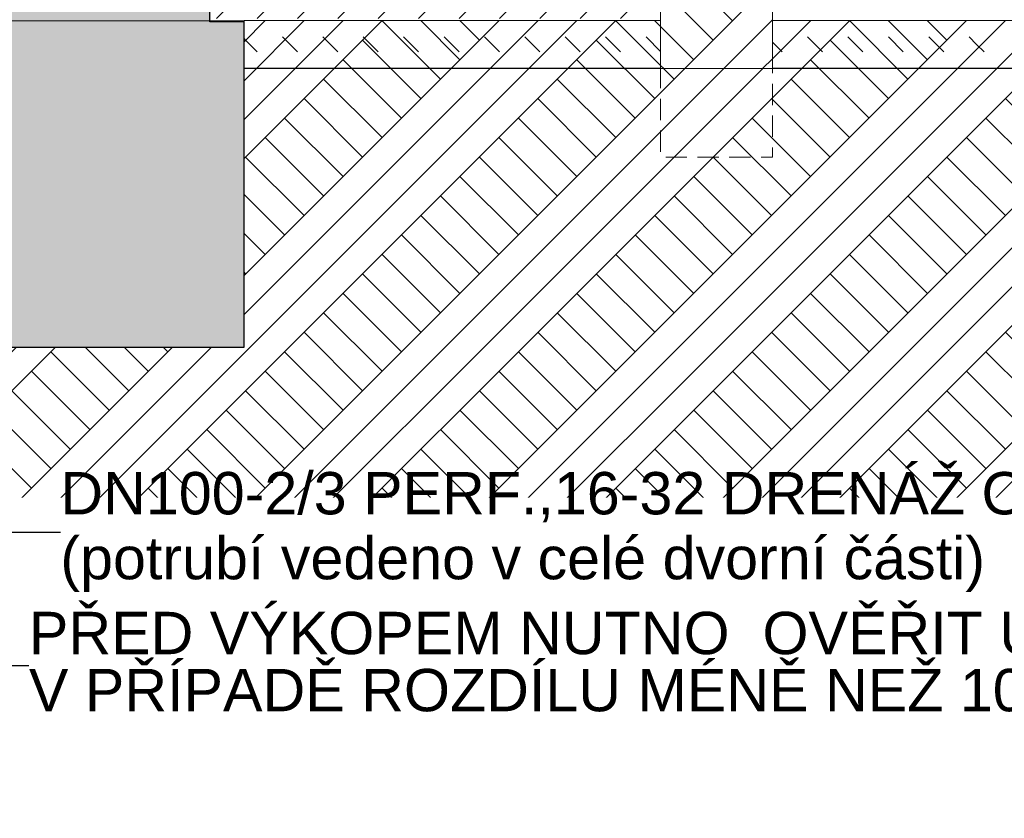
# Model space of a CAD drawing. Header units: millimetres. Extents: x -36478 to 31050, y -14815 to 11827.
# Tile 31 of 256: x -9358 to -7035, y -2112 to -227. Entities that reach past the tile are written whole.
import ezdxf

# ---------------------------------------------------------------- set-up
doc = ezdxf.new("R2010")
doc.units = ezdxf.units.MM
doc.header["$MEASUREMENT"] = 0
doc.linetypes.add('Wipeout_Contour', pattern=[1000, 0, -1000])
doc.linetypes.add('čárkovaná 3', pattern=[75, 50, -25])
for name, color, linetype in [('3D prvky model', 7, 'Continuous'), ('Konstrukce - nosné', 7, 'Continuous'), ('Kresby a obrázky', 7, 'Continuous'), ('Nové_Anotace - SP', 7, 'Continuous'), ('Nové_Výplně – Řezové', 7, 'Continuous'), ('Situace - terén', 7, 'Continuous'), ('Výplně - Povrchové', 7, 'Continuous'), ('Výplně – Řezové', 7, 'Continuous')]:
    doc.layers.add(name, color=color, linetype=linetype)
doc.styles.add('GENEROVANÝ_STYL_1', font='txt')
doc.dimstyles.new('GENEROVANÝ_STYL__7', dxfattribs={"dimtxt": 0.18, "dimasz": 91.2, "dimexe": 0.18, "dimexo": 0.0625, "dimgap": 0, "dimtad": 0, "dimtih": 1, "dimtoh": 1, "dimdec": 4, "dimzin": 0, "dimdsep": 46, "dimcen": 0.09, "dimadec": 0, "dimazin": 0, "dimtfac": 1, "dimtdec": 4, "dimtmove": 0, "dimatfit": 3, "dimldrblk": 'ARROWHEAD_11', "dimfxl": 1, "dimtolj": 1, "dimtzin": 0, "dimarcsym": 0})
pattern_1 = [(45, (0, 0), (-137.886, 137.886), []), (45, (-45.96, 45.96), (-275.772, 275.772), []), (45, (-91.92, 91.92), (-275.772, 275.772), []), (135, (-137.886, 137.886), (45.96194, 45.96194), [195, -195])]

# ---------------------------------------------------------------- blocks, each defined once
blk = doc.blocks.new('*X6261')
at = {"layer": 'Nové_Výplně – Řezové', "color": 21, "linetype": 'Continuous', "lineweight": 20, "true_color": 0xffaaaa}
for p, q in [((-8892.9, -224.3), (-8861.3, -192.7)), ((-8797.6, -224.3), (-8766, -192.7)), ((-8702.3, -224.3), (-8670.7, -192.7)), ((-8607, -224.3), (-8575.4, -192.7)), ((-8511.7, -224.3), (-8480.1, -192.7)), ((-8416.4, -224.3), (-8384.8, -192.7)), ((-8321.1, -224.3), (-8289.5, -192.7)), ((-8225.8, -224.3), (-8194.2, -192.7)), ((-8130.5, -224.3), (-8098.9, -192.7)), ((-8035.2, -224.3), (-8003.6, -192.7)), ((-7939.9, -224.3), (-7908.3, -192.7)), ((-7844.6, -224.3), (-7813, -192.7)), ((-8797.6, -303.2), (-8828.2, -272.6)), ((-8702.3, -303.2), (-8737.6, -267.9)), ((-8607, -303.2), (-8642.3, -267.9)), ((-8529.3, -285.6), (-8547, -267.9)), ((-8416.4, -303.2), (-8451.7, -267.9)), ((-8321.1, -303.2), (-8356.4, -267.9)), ((-8225.8, -303.2), (-8261.1, -267.9)), ((-8130.5, -303.2), (-8165.8, -267.9)), ((-8052.8, -285.6), (-8070.5, -267.9)), ((-7939.9, -303.2), (-7975.2, -267.9)), ((-7844.6, -303.2), (-7879.9, -267.9)), ((-8511.7, -303.2), (-8529.3, -285.6)), ((-8035.2, -303.2), (-8052.8, -285.6))]:
    blk.add_line(p, q, dxfattribs=at)
blk = doc.blocks.new('výplň_3129_1', base_point=(0, 0))
at = {"layer": 'Nové_Výplně – Řezové', "color": 1, "linetype": 'Continuous', "lineweight": 25, "flags": 128}
blk.add_lwpolyline([(-8909.2, -192.7), (-7805.8, -192.7), (-7805.8, -342.7), (-8828.2, -342.7), (-8828.2, -232), (-8909.2, -232)], close=True, dxfattribs=at)
at = {"layer": 'Nové_Výplně – Řezové', "color": 21, "linetype": 'Continuous', "lineweight": 20, "true_color": 0xffaaaa}
blk.add_blockref('*X6261', (0, 0), dxfattribs=at)
blk = doc.blocks.new('*X6263')
at = {"layer": 'Nové_Výplně – Řezové', "color": 21, "linetype": 'Continuous', "lineweight": 20, "true_color": 0xffaaaa}
for p, q in [((-7749.3, -303.2), (-7784.6, -267.9)), ((-7654, -303.2), (-7689.3, -267.9)), ((-7576.3, -285.6), (-7594, -267.9)), ((-7463.4, -303.2), (-7498.7, -267.9)), ((-7368.1, -303.2), (-7403.4, -267.9)), ((-7272.8, -303.2), (-7308.1, -267.9)), ((-7177.5, -303.2), (-7212.8, -267.9)), ((-7099.8, -285.6), (-7117.5, -267.9)), ((-7558.7, -303.2), (-7576.3, -285.6)), ((-7082.2, -303.2), (-7099.8, -285.6))]:
    blk.add_line(p, q, dxfattribs=at)
blk = doc.blocks.new('výplň_3130_1', base_point=(0, 0))
at = {"layer": 'Nové_Výplně – Řezové', "color": 1, "linetype": 'Continuous', "lineweight": 25, "flags": 128}
blk.add_lwpolyline([(-7805.8, -192.7), (-1010.1, -192.7), (-1010.1, -342.7), (-7805.8, -342.7), (-7805.8, -232)], close=True, dxfattribs=at)
at = {"layer": 'Nové_Výplně – Řezové', "color": 21, "linetype": 'Continuous', "lineweight": 20, "true_color": 0xffaaaa}
blk.add_blockref('*X6263', (0, 0), dxfattribs=at)
blk = doc.blocks.new('ARROWHEAD_11')
at = {"color": 0, "linetype": 'Continuous', "lineweight": 0}
blk.add_line((0, 0), (-1, 0), dxfattribs=at)
at = {"color": 0, "linetype": 'Continuous', "lineweight": 0, "const_width": 0.25, "flags": 128}
blk.add_lwpolyline([(-0.125, 0, 1), (0.125, 0, 1)], format="xyb", close=True, dxfattribs=at)

msp = doc.modelspace()

# ---------------------------------------------------------------- wipeouts: each hides what was drawn before it
at = {"color": 254, "linetype": 'Wipeout_Contour', "lineweight": 0, "ltscale": 79589.593724}
msp.add_wipeout([(-8797.9, -1065), (-8772.2, -1065), (-8772.2, -1000), (-8775.2, -1000), (-8775.3, -1000), (-8775.3, -1035), (-8794.8, -1035), (-8794.8, -1000), (-8797.9, -1000)], dxfattribs=at).dxf.layer = 'Výplně - Povrchové'

# ---------------------------------------------------------------- next in the draw order: wipeouts: each hides what was drawn before it
at = {"color": 254, "linetype": 'Wipeout_Contour', "lineweight": 0, "ltscale": 35443.093485}
msp.add_wipeout([(-8802.8, -1000), (-8802.8, -1065), (-8797.9, -1065), (-8797.9, -1000)], dxfattribs=at).dxf.layer = 'Výplně - Povrchové'

# ---------------------------------------------------------------- next in the draw order: wipeouts: each hides what was drawn before it
at = {"color": 254, "linetype": 'Wipeout_Contour', "lineweight": 0, "ltscale": 53048.379223}
msp.add_wipeout([(-8794.8, -1034), (-8794.8, -1035), (-8775.3, -1035), (-8775.3, -1000), (-8775.4, -1000), (-8775.4, -1034)], dxfattribs=at).dxf.layer = 'Výplně - Povrchové'
at = {"color": 254, "linetype": 'Wipeout_Contour', "lineweight": 0, "ltscale": 35362.743833}
msp.add_wipeout([(-8790, -1067), (-8791.3, -1072.3), (-8761.5, -1072.3), (-8760.2, -1067)], dxfattribs=at).dxf.layer = 'Výplně - Povrchové'

# ---------------------------------------------------------------- next in the draw order: wipeouts: each hides what was drawn before it
at = {"color": 254, "linetype": 'Wipeout_Contour', "lineweight": 0, "ltscale": 44224.115192}
msp.add_wipeout([(-8794.7, -1034), (-8775.4, -1034), (-8775.4, -1000), (-8793, -1000), (-8794.7, -1000)], dxfattribs=at).dxf.layer = 'Výplně - Povrchové'
at = {"color": 254, "linetype": 'Wipeout_Contour', "lineweight": 0, "ltscale": 35370.793222}
msp.add_wipeout([(-8791.3, -1072.3), (-8791.9, -1085), (-8762, -1085), (-8761.5, -1072.3)], dxfattribs=at).dxf.layer = 'Výplně - Povrchové'

# ---------------------------------------------------------------- next in the draw order: wipeouts: each hides what was drawn before it
at = {"color": 254, "linetype": 'Wipeout_Contour', "lineweight": 0, "ltscale": 35413.428581}
msp.add_wipeout([(-8794.7, -1000), (-8794.8, -1000), (-8794.8, -1034), (-8794.7, -1034)], dxfattribs=at).dxf.layer = 'Výplně - Povrchové'
at = {"color": 254, "linetype": 'Wipeout_Contour', "lineweight": 0, "ltscale": 35377.039737}
msp.add_wipeout([(-8791.9, -1085), (-8791.3, -1097.7), (-8761.5, -1097.7), (-8762, -1085)], dxfattribs=at).dxf.layer = 'Výplně - Povrchové'

# ---------------------------------------------------------------- next in the draw order: wipeouts: each hides what was drawn before it
at = {"color": 254, "linetype": 'Wipeout_Contour', "lineweight": 0, "ltscale": 35377.825544}
msp.add_wipeout([(-8791.3, -1097.7), (-8790, -1103), (-8760.2, -1103), (-8761.5, -1097.7)], dxfattribs=at).dxf.layer = 'Výplně - Povrchové'

# ---------------------------------------------------------------- next in the draw order: wipeouts: each hides what was drawn before it
at = {"color": 254, "linetype": 'Wipeout_Contour', "lineweight": 0, "ltscale": 35311.025329}
msp.add_wipeout([(-8758.6, -1085), (-8761.7, -1085), (-8761.3, -1095.6), (-8759.1, -1095.6)], dxfattribs=at).dxf.layer = 'Výplně - Povrchové'

# ---------------------------------------------------------------- next in the draw order: wipeouts: each hides what was drawn before it
at = {"color": 254, "linetype": 'Wipeout_Contour', "lineweight": 0, "ltscale": 26476.938577}
msp.add_wipeout([(-8761.3, -1074.4), (-8759.1, -1074.4), (-8760.2, -1070)], dxfattribs=at).dxf.layer = 'Výplně - Povrchové'
at = {"color": 254, "linetype": 'Wipeout_Contour', "lineweight": 0, "ltscale": 26485.718082}
msp.add_wipeout([(-8761.3, -1095.6), (-8760.2, -1100), (-8759.1, -1095.6)], dxfattribs=at).dxf.layer = 'Výplně - Povrchové'

# ---------------------------------------------------------------- next in the draw order: wipeouts: each hides what was drawn before it
at = {"color": 254, "linetype": 'Wipeout_Contour', "lineweight": 0, "ltscale": 35305.81041}
msp.add_wipeout([(-8761.3, -1074.4), (-8761.7, -1085), (-8758.6, -1085), (-8759.1, -1074.4)], dxfattribs=at).dxf.layer = 'Výplně - Povrchové'

# ---------------------------------------------------------------- next in the draw order: wipeouts: each hides what was drawn before it
at = {"color": 254, "linetype": 'Wipeout_Contour', "lineweight": 0, "ltscale": 133121.603671}
msp.add_wipeout([(-8802.8, -1000), (-8810.5, -1000), (-8810.5, -2100), (-8769.5, -2100), (-8769.5, -1103), (-8790, -1103), (-8791.3, -1097.7), (-8791.9, -1085), (-8791.3, -1072.3), (-8790, -1067), (-8769.5, -1067), (-8769.5, -1000), (-8772.2, -1000), (-8772.2, -1065), (-8802.8, -1065)], dxfattribs=at).dxf.layer = 'Výplně - Povrchové'

# ---------------------------------------------------------------- next in the draw order: linework, layer by layer
at = {"layer": 'Konstrukce - nosné', "color": 254, "linetype": 'Continuous', "lineweight": 13}
for p, q in [((-8797.9, -1000), (-8797.9, -1065)), ((-8794.8, -1000), (-8794.8, -1035)), ((-8794.7, -1034), (-8794.7, -1000)), ((-8775.4, -1034), (-8775.4, -1000)), ((-8775.3, -1035), (-8775.3, -1000)), ((-8772.2, -1065), (-8772.2, -1000)), ((-8769.5, -1067), (-8769.5, -1000)), ((-8794.8, -1034), (-8794.7, -1034)), ((-8794.8, -1035), (-8775.3, -1035)), ((-8794.7, -1034), (-8775.4, -1034)), ((-8797.9, -1065), (-8772.2, -1065)), ((-8790, -1067), (-8791.3, -1072.3)), ((-8790, -1067), (-8760.2, -1067)), ((-8760.2, -1067), (-8761.5, -1072.3)), ((-8758.9, -1072.3), (-8760.2, -1067)), ((-8791.3, -1072.3), (-8791.9, -1085)), ((-8791.9, -1085), (-8791.3, -1097.7)), ((-8761.5, -1072.3), (-8762, -1085)), ((-8762, -1085), (-8761.5, -1097.7)), ((-8761.7, -1085), (-8761.3, -1074.4)), ((-8761.3, -1095.6), (-8761.7, -1085)), ((-8761.3, -1074.4), (-8760.2, -1070)), ((-8760.2, -1070), (-8759.1, -1074.4)), ((-8759.1, -1074.4), (-8758.6, -1085)), ((-8758.6, -1085), (-8759.1, -1095.6)), ((-8758.3, -1085), (-8758.9, -1072.3)), ((-8758.9, -1097.7), (-8758.3, -1085)), ((-8791.3, -1097.7), (-8790, -1103)), ((-8790, -1103), (-8760.2, -1103)), ((-8769.5, -2100), (-8769.5, -1103)), ((-8761.5, -1097.7), (-8760.2, -1103)), ((-8760.2, -1100), (-8761.3, -1095.6)), ((-8759.1, -1095.6), (-8760.2, -1100)), ((-8760.2, -1103), (-8758.9, -1097.7))]:
    msp.add_line(p, q, dxfattribs=at)

# ---------------------------------------------------------------- next in the draw order: wipeouts: each hides what was drawn before it
at = {"color": 254, "linetype": 'Wipeout_Contour', "lineweight": 0, "ltscale": 45516.858384}
msp.add_wipeout([(-9208.4, -2100), (-8810.5, -2100), (-8810.5, -1000), (-8828.2, -1000), (-9208.4, -1000)], dxfattribs=at).dxf.layer = 'Výplně - Povrchové'

# ---------------------------------------------------------------- next in the draw order: linework, layer by layer
at = {"layer": 'Konstrukce - nosné', "color": 254, "linetype": 'Continuous', "lineweight": 13}
for p, q in [((-9208.4, -2100), (-9208.4, -1000)), ((-8810.5, -2100), (-8810.5, -1000)), ((-8802.8, -1000), (-8802.8, -1065)), ((-8797.9, -1065), (-8802.8, -1065)), ((-9208.4, -2100), (-8810.5, -2100)), ((-8810.5, -2100), (-8769.5, -2100))]:
    msp.add_line(p, q, dxfattribs=at)

# ---------------------------------------------------------------- next in the draw order: wipeouts: each hides what was drawn before it
at = {"color": 254, "linetype": 'Wipeout_Contour', "lineweight": 0, "ltscale": 34751.892241}
msp.add_wipeout([(-8828.2, -1000), (-8487.1, -1000), (-8487.1, -230), (-8828.2, -230)], dxfattribs=at).dxf.layer = 'Výplně - Povrchové'
at = {"color": 254, "linetype": 'Wipeout_Contour', "lineweight": 0, "ltscale": 37162.611576}
msp.add_wipeout([(-9262.7, -1000), (-9262.7, -1020), (-9208.4, -1020), (-9208.4, -1000)], dxfattribs=at).dxf.layer = 'Výplně - Povrchové'

# ---------------------------------------------------------------- next in the draw order: linework, layer by layer
at = {"layer": '3D prvky model', "color": 7, "linetype": 'Continuous', "lineweight": 20}
for p, q in [((-8828.2, -230), (-8828.2, -1000)), ((-8828.2, -1000), (-9441.3, -1000))]:
    msp.add_line(p, q, dxfattribs=at)
at = {"layer": '3D prvky model', "color": 251, "linetype": 'Continuous', "lineweight": 20, "true_color": 0x6a6a6a}
for p, q in [((-8487.1, -1000), (-8487.1, -230)), ((-9262.7, -1020), (-9208.4, -1020)), ((-8487.1, -1000), (-8828.2, -1000))]:
    msp.add_line(p, q, dxfattribs=at)
at = {"layer": 'Konstrukce - nosné', "color": 7, "linetype": 'Continuous', "lineweight": 35}
msp.add_line((-960.8, -230), (-8828.2, -230), dxfattribs=at)

# ---------------------------------------------------------------- next in the draw order: wipeouts: each hides what was drawn before it
at = {"color": 254, "linetype": 'Wipeout_Contour', "lineweight": 0, "ltscale": 94880.160315}
msp.add_wipeout([(-9447.2, -2550), (-9262.7, -2550), (-9262.7, -1000), (-9441.3, -1000), (-9441.3, -230), (-9442.2, -230), (-9442.2, 170), (-9439.5, 170), (-9439.5, 427.4), (-9447.2, 426.4)], dxfattribs=at).dxf.layer = 'Výplně - Povrchové'

# ---------------------------------------------------------------- next in the draw order: hatches: boundary and pattern name
at = {"layer": 'Výplně – Řezové', "linetype": 'Continuous', "lineweight": 13}
msp.add_hatch(color=254, dxfattribs=at).paths.add_polyline_path([(-8907.2, -232), (-8907.2, 3180), (-9439.5, 3180), (-9439.5, -232)])

# ---------------------------------------------------------------- next in the draw order: linework, layer by layer
at = {"layer": 'Situace - terén', "color": 7, "linetype": 'Continuous', "lineweight": 20}
msp.add_line((-9262.7, -1000), (-9262.7, -2550), dxfattribs=at)

# ---------------------------------------------------------------- next in the draw order: wipeouts: each hides what was drawn before it
at = {"color": 254, "linetype": 'Wipeout_Contour', "lineweight": 0, "ltscale": 43263.094108}
msp.add_wipeout([(-9447.2, -2550), (-9447.2, -1000), (-8828.2, -1000), (-8828.2, -230), (-1110.1, -230), (-1110.1, -1000), (-350.6, -1000), (-350.6, -2550)], dxfattribs=at).dxf.layer = 'Výplně – Řezové'

# ---------------------------------------------------------------- next in the draw order: hatches: boundary and pattern name
at = {"layer": 'Výplně – Řezové', "linetype": 'Continuous', "lineweight": 13}
msp.add_hatch(color=254, dxfattribs=at).paths.add_polyline_path([(-9516.3, -230), (-9516.3, -1000), (-8828.2, -1000), (-8828.2, -230)])
at = {"layer": 'Výplně – Řezové', "linetype": 'Continuous', "lineweight": 13, "true_color": 0xbf7d1a}
h = msp.add_hatch(dxfattribs=at)
h.set_pattern_fill('Zemina_0001', color=32, style=0, pattern_type=2)
h.set_pattern_definition(pattern_1)
h.paths.add_polyline_path([(-9447.2, -2550), (-9447.2, -1000), (-8828.2, -1000), (-8828.2, -230), (-1110.1, -230), (-1110.1, -1000), (-350.6, -1000), (-350.6, -2550)])

# ---------------------------------------------------------------- next in the draw order: linework, layer by layer
at = {"layer": 'Kresby a obrázky', "color": 7, "linetype": 'Continuous', "lineweight": 25}
for p, q in [((-8828.2, -1000), (-8828.2, -230)), ((-9447.2, -1000), (-8828.2, -1000))]:
    msp.add_line(p, q, dxfattribs=at)
at = {"layer": 'Výplně – Řezové', "color": 7, "linetype": 'Continuous', "lineweight": 13, "flags": 128}
msp.add_lwpolyline([(-9516.3, -230), (-9516.3, -1000), (-8828.2, -1000), (-8828.2, -230)], close=True, dxfattribs=at)

# ---------------------------------------------------------------- next in the draw order: block references
at = {"layer": 'Nové_Výplně – Řezové', "color": 21, "linetype": 'Continuous', "lineweight": 20, "true_color": 0xffaaaa}
for name in ['výplň_3129_1', 'výplň_3130_1']:
    msp.add_blockref(name, (0, 0), dxfattribs=at)

# ---------------------------------------------------------------- next in the draw order: wipeouts: each hides what was drawn before it
at = {"color": 254, "linetype": 'Wipeout_Contour', "lineweight": 0, "ltscale": 51388.212973}
msp.add_wipeout([(4483.3, -4459.6), (-19920.8, -4459.6), (-19920.8, -1355), (4483.3, -1355)], dxfattribs=at).dxf.layer = 'Situace - terén'
at = {"color": 254, "linetype": 'Wipeout_Contour', "lineweight": 0, "ltscale": 30873.967796}
msp.add_wipeout([(-7845.5, -192.7), (-7581.4, -192.7), (-7581.4, -342.7), (-7845.5, -342.7)], dxfattribs=at).dxf.layer = 'Výplně – Řezové'

# ---------------------------------------------------------------- next in the draw order: hatches: boundary and pattern name
at = {"layer": 'Výplně – Řezové', "linetype": 'Continuous', "lineweight": 13, "true_color": 0xbf7d1a}
h = msp.add_hatch(dxfattribs=at)
h.set_pattern_fill('Zemina_0001', color=32, style=0, pattern_type=2)
h.set_pattern_definition(pattern_1)
h.paths.add_polyline_path([(-7845.5, -192.7), (-7581.4, -192.7), (-7581.4, -342.7), (-7845.5, -342.7)])

# ---------------------------------------------------------------- next in the draw order: linework, layer by layer
at = {"layer": 'Výplně – Řezové', "color": 34, "linetype": 'Continuous', "lineweight": 20, "true_color": 0xae480b, "flags": 128}
msp.add_lwpolyline([(-7845.5, -192.7), (-7581.4, -192.7), (-7581.4, -342.7), (-7845.5, -342.7)], close=True, dxfattribs=at)
at = {"layer": 'Výplně – Řezové', "color": 7, "linetype": 'čárkovaná 3', "lineweight": 20, "flags": 128}
msp.add_lwpolyline([(-7845.5, -192.7), (-7581.5, -192.7), (-7581.5, -551.9), (-7845.5, -551.9)], close=True, dxfattribs=at)

# ---------------------------------------------------------------- next in the draw order: texts
at = {"layer": 'Nové_Anotace - SP', "color": 1, "linetype": 'Continuous', "lineweight": 25, "char_height": 100, "attachment_point": 4, "style": 'GENEROVANÝ_STYL_1'}
for s, insert, line_spacing_factor in [('\\A1;{\\pql;\\fArial|b0|i0|c238|p38;DN100-2/3 PERF.,16-32 DRENÁŽ OBALENÁ GEOTEXTÍLIÍ, SVEDENÁ DO JÍMKY\\P\\pql;\\fArial|b0|i0|c238|p38;(potrubí vedeno v celé dvorní části)}', (-9261.7, -1436.5), 0.918698), ('\\A1;{\\pql;\\fArial|b0|i0|c238|p38;PŘED VÝKOPEM NUTNO  OVĚŘIT ÚROVĚŇ ZÁKL. SPÁRY STÁV. OBJEKTU.\\P\\pql;\\fArial|b0|i0|c238|p38;V PŘÍPADĚ ROZDÍLU MÉNĚ NEŽ 100mm,NUTNO ZALOŽENÍ KONZULTOVAT SE STATIKEM.}', (-9335.9, -1751.5), 0.808297)]:
    msp.add_mtext(s, dxfattribs=dict(at, insert=insert, line_spacing_factor=line_spacing_factor))

# ---------------------------------------------------------------- next in the draw order: leaders
at = {"layer": 'Nové_Anotace - SP', "color": 1, "linetype": 'Continuous', "lineweight": 25, "annotation_type": 0, "has_hookline": 1, "hookline_direction": 0}
for points, text_width in [([(-9730.9, -550.5), (-9437.2, -1436.5), (-9261.7, -1436.5)], 5162.2), ([(-9805.1, -870.3), (-9511.4, -1751.5), (-9335.9, -1751.5)], 5975.4)]:
    msp.add_leader(points, dimstyle='GENEROVANÝ_STYL__7', dxfattribs=dict(at, text_width=text_width))

doc.saveas('drawing.dxf')
